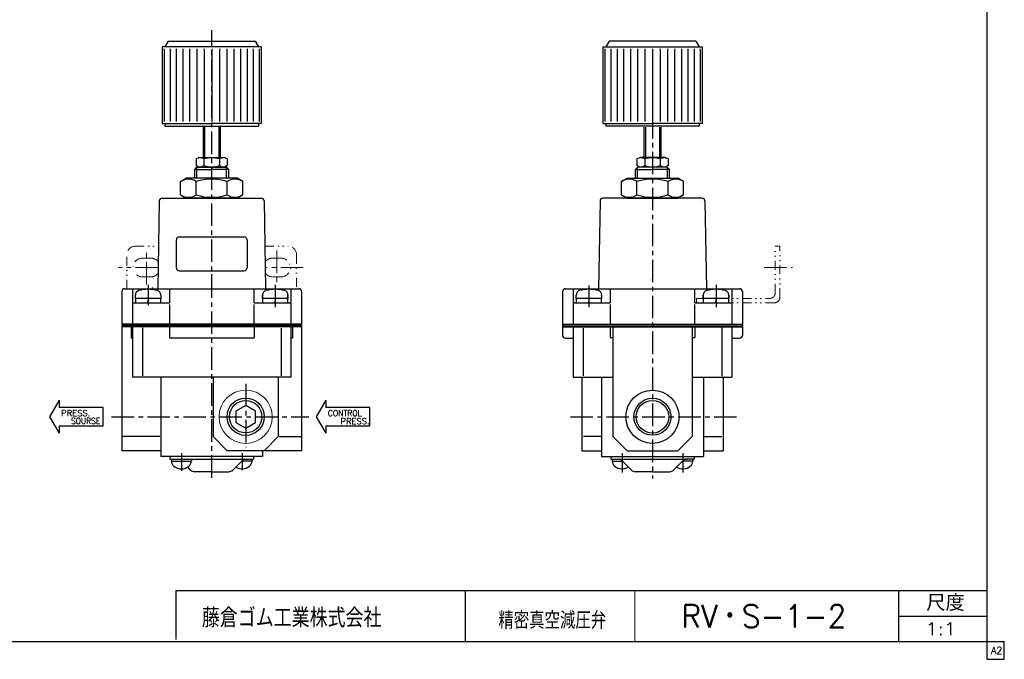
# Model space of a CAD drawing. Header units: millimetres. Extents: x -297 to 277, y -210 to 184.
# Tile 2 of 3: x -71 to 277, y -191 to 35. Entities that reach past the tile are written whole.
import ezdxf
from ezdxf.enums import TextEntityAlignment as Align

# ---------------------------------------------------------------- set-up
doc = ezdxf.new("R2010")
doc.units = ezdxf.units.MM
doc.header["$LTSCALE"] = 0.25
doc.header["$PDSIZE"] = 1
doc.linetypes.add('CENTER', pattern=[50.8, 31.75, -6.35, 6.35, -6.35])
doc.linetypes.add('DIVIDE', pattern=[31.75, 12.7, -6.35, 0, -6.35, 0, -6.35])
doc.layers.add('Layer0014', color=7, linetype='Continuous')
doc.styles.add('FdaStyle0', font='txt.shx', dxfattribs={"width": 0.8, "bigfont": 'bigfont'})

# ---------------------------------------------------------------- blocks, each defined once
blk = doc.blocks.new('DC_GROUP_RV・S-1-2_1')
at = {"color": 4, "linetype": 'Continuous', "lineweight": 25}
for p, q in [((-13.97, -22.54), (-12, -21.4)), ((-13.97, -27.26), (-13.97, -22.54)), ((6, -21.4), (-12, -21.4)), ((-8.48, -27.26), (-8.48, -22.54)), ((2.48, -27.26), (2.48, -22.54)), ((7.97, -22.54), (6, -21.4)), ((7.97, -27.26), (7.97, -22.54)), ((-13.97, -27.26), (-12, -28.4)), ((7.97, -27.26), (6, -28.4)), ((6, -28.4), (-12, -28.4))]:
    blk.add_line(p, q, dxfattribs=at)
for centre, radius, start, end in [((-11.23, -26.54), 4.86, 55.6111, 124.3889), ((-3, -39.84), 18.15, 72.4111, 107.5889), ((5.23, -26.54), 4.86, 55.6111, 124.3889), ((-11.23, -23.25), 4.86, 235.6111, 304.3889), ((-3, -9.96), 18.15, 252.4111, 287.5889), ((5.23, -23.25), 4.86, 235.6111, 304.3889)]:
    blk.add_arc(centre, radius, start, end, dxfattribs=at)
blk = doc.blocks.new('DC_GROUP_RV・S-1-2_4')
at = {"color": 4, "linetype": 'Continuous', "lineweight": 25}
for p, q in [((141.74, -22.54), (143.71, -21.4)), ((141.74, -27.26), (141.74, -22.54)), ((143.71, -21.4), (161.71, -21.4)), ((147.23, -27.26), (147.23, -22.54)), ((158.2, -27.26), (158.2, -22.54)), ((163.68, -22.54), (161.71, -21.4)), ((163.68, -27.26), (163.68, -22.54)), ((141.74, -27.26), (143.71, -28.4)), ((163.68, -27.26), (161.71, -28.4)), ((143.71, -28.4), (161.71, -28.4))]:
    blk.add_line(p, q, dxfattribs=at)
for centre, radius, start, end in [((144.49, -26.54), 4.86, 55.6111, 124.3889), ((152.71, -39.84), 18.15, 72.4111, 107.5889), ((160.94, -26.54), 4.86, 55.6111, 124.3889), ((144.49, -23.25), 4.86, 235.6111, 304.3889), ((152.71, -9.96), 18.15, 252.4111, 287.5889), ((160.94, -23.25), 4.86, 235.6111, 304.3889)]:
    blk.add_arc(centre, radius, start, end, dxfattribs=at)

msp = doc.modelspace()

# ---------------------------------------------------------------- linework, layer by layer
at = {"color": 4, "linetype": 'CENTER', "lineweight": 25}
for p, q in [((-3, -127.12), (-3, 30.86)), ((152.71, 13.35), (152.71, -127.43)), ((-25.45, -59.04), (-25.45, -66.17)), ((19.45, -59.04), (19.45, -66.94)), ((175.16, -59.04), (175.16, -66.94)), ((130.26, -59.2), (130.26, -66.94)), ((9, -94.02), (9, -116.31)), ((-38.38, -105.6), (31.32, -105.6)), ((123.71, -105.6), (182.76, -105.6)), ((-13.71, -118.47), (-13.71, -124.67)), ((7.71, -118.47), (7.71, -124.52)), ((142, -118.47), (142, -125.23)), ((163.43, -118.47), (163.43, -125.23))]:
    msp.add_line(p, q, dxfattribs=at)
at = {"color": 4, "linetype": 'Continuous', "lineweight": 25}
for p, q in [((13.5, 25), (-20.5, 25)), ((-20.5, 25), (-20.5, -2)), ((-18.35, 27), (-19.5, 25)), ((-18.35, 27), (12.35, 27)), ((12.35, 27), (13.5, 25)), ((14.5, 25), (13.5, 25)), ((14.5, 25), (14.5, -2)), ((135.21, 25), (136.21, 25)), ((135.21, 25), (135.21, -2)), ((137.37, 27), (136.21, 25)), ((136.21, 25), (170.21, 25)), ((168.06, 27), (137.37, 27)), ((168.06, 27), (169.21, 25)), ((170.21, 25), (170.21, -2)), ((-19.8, 24.3), (-19.8, -1.3)), ((-17.7, 24.3), (-17.7, -1.3)), ((-15.5, 24.3), (-15.5, -1.3)), ((-13.2, 24.3), (-13.2, -1.3)), ((-10.8, 24.3), (-10.8, -1.3)), ((-8.3, 24.3), (-8.3, -1.3)), ((-5.7, 24.3), (-5.7, -1.3)), ((-3, 24.3), (-3, -1.3)), ((-0.3, 24.3), (-0.3, -1.3)), ((2.3, 24.3), (2.3, -1.3)), ((4.8, 24.3), (4.8, -1.3)), ((7.2, 24.3), (7.2, -1.3)), ((9.5, 24.3), (9.5, -1.3)), ((11.7, 24.3), (11.7, -1.3)), ((13.8, 24.3), (13.8, -1.3)), ((135.91, 24.3), (135.91, -1.3)), ((138.01, 24.3), (138.01, -1.3)), ((140.21, 24.3), (140.21, -1.3)), ((142.51, 24.3), (142.51, -1.3)), ((144.91, 24.3), (144.91, -1.3)), ((147.41, 24.3), (147.41, -1.3)), ((150.01, 24.3), (150.01, -1.3)), ((152.71, 24.3), (152.71, -1.3)), ((155.41, 24.3), (155.41, -1.3)), ((158.01, 24.3), (158.01, -1.3)), ((160.51, 24.3), (160.51, -1.3)), ((162.91, 24.3), (162.91, -1.3)), ((165.21, 24.3), (165.21, -1.3)), ((167.41, 24.3), (167.41, -1.3)), ((169.51, 24.3), (169.51, -1.3)), ((-20.5, -2), (-3, -2)), ((-19.5, -2), (-19.5, -3)), ((-19.5, -3), (13.5, -3)), ((-6, -3.35), (-6, -14)), ((-5.5, -3.35), (-5.5, -14)), ((14.5, -2), (-3, -2)), ((-0.5, -3.35), (-0.5, -14)), ((0, -3.35), (0, -14)), ((13.5, -2), (13.5, -3)), ((135.21, -2), (152.71, -2)), ((136.21, -2), (136.21, -3)), ((169.21, -3), (136.21, -3)), ((149.71, -3.35), (149.71, -14)), ((150.21, -3.35), (150.21, -14)), ((170.21, -2), (152.71, -2)), ((155.21, -3.35), (155.21, -14)), ((155.71, -3.35), (155.71, -14)), ((169.21, -2), (169.21, -3)), ((-8.48, -14.57), (-7.5, -14)), ((-8.48, -14.57), (-8.48, -16.93)), ((-8.48, -16.93), (-7.5, -17.5)), ((-7.5, -14), (1.5, -14)), ((-5.74, -14.57), (-5.74, -16.93)), ((-0.26, -14.57), (-0.26, -16.93)), ((2.48, -14.57), (1.5, -14)), ((2.48, -16.93), (1.5, -17.5)), ((2.48, -14.57), (2.48, -16.93)), ((147.23, -14.57), (148.21, -14)), ((147.23, -14.57), (147.23, -16.93)), ((147.23, -16.93), (148.21, -17.5)), ((157.21, -14), (148.21, -14)), ((149.97, -14.57), (149.97, -16.93)), ((155.46, -14.57), (155.46, -16.93)), ((158.2, -14.57), (157.21, -14)), ((158.2, -16.93), (157.21, -17.5)), ((158.2, -14.57), (158.2, -16.93)), ((-9, -18.3), (-8.2, -17.5)), ((-9, -21.4), (-9, -18.3)), ((-9, -18.3), (-3, -18.3)), ((-8.25, -21.4), (-8.25, -17.5)), ((-8.2, -17.5), (2.2, -17.5)), ((3, -18.3), (-3, -18.3)), ((3, -18.3), (2.2, -17.5)), ((2.25, -21.4), (2.25, -17.5)), ((3, -21.4), (3, -18.3)), ((146.71, -18.3), (147.51, -17.5)), ((146.71, -21.4), (146.71, -18.3)), ((146.71, -18.3), (152.71, -18.3)), ((147.46, -21.4), (147.46, -17.5)), ((157.91, -17.5), (147.51, -17.5)), ((158.71, -18.3), (152.71, -18.3)), ((158.71, -18.3), (157.91, -17.5)), ((157.96, -21.4), (157.96, -17.5)), ((158.71, -21.4), (158.71, -18.3)), ((-21.52, -29.38), (-22.06, -60.4)), ((-20.52, -28.4), (14.52, -28.4)), ((15.52, -29.38), (16.06, -60.4)), ((134.2, -29.38), (133.65, -60.4)), ((170.23, -28.4), (135.2, -28.4)), ((171.23, -29.38), (171.77, -60.4)), ((-15.49, -53.07), (-15.49, -43.07)), ((-14.49, -42.07), (8.51, -42.07)), ((9.51, -43.07), (9.51, -53.07)), ((-14.49, -54.07), (8.51, -54.07)), ((-34.75, -61.4), (-34.75, -72.9)), ((-33.75, -60.4), (25, -60.4)), ((-31, -60.4), (-31, -65.12)), ((-31, -60.4), (27.75, -60.4)), ((-17.96, -60.4), (-17.96, -65.4)), ((11.96, -65.4), (11.96, -60.4)), ((25, -60.4), (25, -65.19)), ((28.75, -61.4), (28.75, -72.9)), ((120.96, -61.4), (120.96, -72.9)), ((121.96, -60.4), (183.46, -60.4)), ((124.71, -60.4), (124.71, -65.12)), ((137.75, -60.4), (137.75, -65.4)), ((167.68, -65.4), (167.68, -60.4)), ((180.71, -60.4), (180.71, -65.19)), ((184.46, -61.4), (184.46, -72.9)), ((-31, -65.4), (-31, -72.9)), ((-31, -65.4), (-17.96, -65.4)), ((-29.95, -63.9), (-29.95, -62.61)), ((-20.95, -63.9), (-29.95, -63.9)), ((-29.95, -63.9), (-29.95, -65.4)), ((-27.95, -63.9), (-29.95, -63.9)), ((-29.95, -65.4), (-20.95, -65.4)), ((-22.95, -63.9), (-27.95, -63.9)), ((-25.65, -65.4), (-25.25, -63.9)), ((-20.95, -63.9), (-22.95, -63.9)), ((-20.95, -62.61), (-20.95, -63.9)), ((-20.95, -65.4), (-20.95, -63.9)), ((-17.96, -65.91), (-17.96, -72.9)), ((11.96, -72.9), (11.96, -65.91)), ((11.96, -65.4), (25, -65.4)), ((14.95, -62.61), (14.95, -63.8)), ((14.95, -63.9), (14.95, -62.61)), ((23.95, -63.9), (14.95, -63.9)), ((14.95, -63.9), (14.95, -65.4)), ((16.95, -63.9), (14.95, -63.9)), ((14.95, -65.4), (23.95, -65.4)), ((21.95, -63.9), (16.95, -63.9)), ((19.25, -65.4), (19.65, -63.9)), ((23.95, -63.9), (21.95, -63.9)), ((23.95, -63.8), (23.95, -62.61)), ((23.95, -62.61), (23.95, -63.9)), ((23.95, -65.4), (23.95, -63.9)), ((25, -65.4), (25, -72.9)), ((124.71, -65.4), (124.71, -72.9)), ((124.71, -65.4), (137.75, -65.4)), ((125.76, -63.9), (125.76, -62.61)), ((134.76, -63.9), (125.76, -63.9)), ((125.76, -63.9), (125.76, -65.4)), ((127.76, -63.9), (125.76, -63.9)), ((125.76, -65.4), (134.76, -65.4)), ((132.76, -63.9), (127.76, -63.9)), ((130.06, -65.4), (130.46, -63.9)), ((134.76, -63.9), (132.76, -63.9)), ((134.76, -62.61), (134.76, -63.9)), ((134.76, -65.4), (134.76, -63.9)), ((137.75, -65.91), (137.75, -72.9)), ((167.68, -65.4), (180.71, -65.4)), ((167.68, -72.9), (167.68, -65.91)), ((170.66, -62.61), (170.66, -63.8)), ((170.66, -63.9), (170.66, -62.61)), ((179.66, -63.9), (170.66, -63.9)), ((170.66, -63.9), (170.66, -65.4)), ((172.66, -63.9), (170.66, -63.9)), ((170.66, -65.4), (179.66, -65.4)), ((177.66, -63.9), (172.66, -63.9)), ((174.96, -65.4), (175.36, -63.9)), ((179.66, -63.9), (177.66, -63.9)), ((179.66, -63.8), (179.66, -62.61)), ((179.66, -62.61), (179.66, -63.9)), ((179.66, -65.4), (179.66, -63.9)), ((180.71, -65.4), (180.71, -72.9)), ((28.75, -72.9), (-34.75, -72.9)), ((-33, -73.15), (-33, -72.9)), ((27, -72.9), (27, -73.15)), ((120.96, -72.9), (184.46, -72.9)), ((122.71, -72.9), (122.71, -73.15)), ((182.71, -73.15), (182.71, -72.9)), ((-34.75, -73.15), (28.75, -73.15)), ((-34.75, -73.15), (-34.75, -73.6)), ((28.75, -73.6), (-34.75, -73.6)), ((-34.75, -73.85), (-34.75, -117.6)), ((-3, -73.85), (-34.75, -73.85)), ((-33, -73.85), (-33, -73.6)), ((-31.49, -73.85), (-31.49, -77.85)), ((-31, -73.85), (-31, -91.6)), ((-27.5, -74.2), (-27.5, -91.16)), ((-17.95, -73.85), (-17.95, -77.7)), ((28.75, -73.85), (-3, -73.85)), ((11.95, -73.85), (11.95, -77.7)), ((21.5, -74.26), (21.5, -91.16)), ((25, -73.85), (25, -91.6)), ((25.5, -73.85), (25.5, -77.85)), ((27, -73.6), (27, -73.85)), ((28.75, -73.15), (28.75, -73.6)), ((28.75, -73.85), (28.75, -117.6)), ((184.46, -73.15), (120.96, -73.15)), ((120.96, -73.15), (120.96, -73.6)), ((120.96, -73.6), (184.46, -73.6)), ((120.96, -73.85), (120.96, -76.85)), ((120.96, -73.85), (152.71, -73.85)), ((122.71, -73.6), (122.71, -73.85)), ((124.71, -73.85), (124.71, -91.6)), ((128.21, -74.35), (128.21, -91.12)), ((137.75, -73.85), (137.75, -77.6)), ((138.71, -73.85), (138.71, -112.6)), ((152.71, -73.85), (184.46, -73.85)), ((166.71, -73.85), (166.71, -112.6)), ((167.68, -73.85), (167.68, -77.6)), ((177.21, -74.18), (177.21, -91.23)), ((180.71, -73.85), (180.71, -91.6)), ((182.71, -73.85), (182.71, -73.6)), ((184.46, -73.15), (184.46, -73.6)), ((184.46, -73.85), (184.46, -76.85)), ((-31, -77.85), (-31.49, -77.85)), ((11.95, -77.85), (-17.95, -77.85)), ((25.5, -77.85), (25, -77.85)), ((121.96, -77.85), (124.71, -77.85)), ((137.75, -77.6), (138.71, -77.6)), ((166.71, -77.6), (167.68, -77.6)), ((180.71, -77.85), (183.46, -77.85)), ((25, -91.6), (-31, -91.6)), ((-21, -91.6), (-21, -119.6)), ((-2.5, -91.6), (-2.5, -112.6)), ((20.5, -91.6), (20.5, -112.6)), ((124.71, -91.6), (138.71, -91.6)), ((127.71, -91.6), (127.71, -117.6)), ((134.71, -91.6), (134.71, -119.6)), ((166.71, -91.6), (180.71, -91.6)), ((170.71, -91.6), (170.71, -119.6)), ((177.71, -91.6), (177.71, -117.6)), ((-56.89, -99.75), (-60.26, -105.6)), ((-56.89, -99.75), (-56.89, -102.35)), ((37.3, -99.75), (33.93, -105.6)), ((37.3, -99.75), (37.3, -102.35)), ((-41.29, -102.35), (-56.89, -102.35)), ((-41.29, -108.85), (-41.29, -102.35)), ((9, -101.6), (5.54, -103.6)), ((5.54, -103.6), (5.54, -107.6)), ((12.46, -103.6), (9, -101.6)), ((12.46, -107.6), (12.46, -103.6)), ((52.9, -102.35), (37.3, -102.35)), ((52.9, -108.85), (52.9, -102.35)), ((-60.26, -105.6), (-56.89, -111.45)), ((5.54, -107.6), (9, -109.6)), ((9, -109.6), (12.46, -107.6)), ((33.93, -105.6), (37.3, -111.45)), ((-56.89, -108.85), (-41.29, -108.85)), ((-56.89, -108.85), (-56.89, -111.45)), ((37.3, -108.85), (37.3, -111.45)), ((37.3, -108.85), (52.9, -108.85)), ((-21.3, -112.6), (-34.75, -112.6)), ((2.5, -117.6), (-2.5, -112.6)), ((15.5, -117.6), (20.5, -112.6)), ((20.82, -112.6), (28.75, -112.6)), ((134.48, -112.6), (128.35, -112.6)), ((143.71, -117.6), (138.71, -112.6)), ((161.71, -117.6), (166.71, -112.6)), ((171.02, -112.6), (177.25, -112.6)), ((-21.21, -117.6), (-34.75, -117.6)), ((15.5, -117.6), (2.5, -117.6)), ((15, -117.88), (15, -119.6)), ((28.75, -117.6), (15.91, -117.6)), ((127.71, -117.6), (134.5, -117.6)), ((143.71, -117.6), (161.71, -117.6)), ((170.92, -117.6), (177.71, -117.6)), ((15, -119.6), (-21, -119.6)), ((-17.75, -119.6), (-17.75, -120.6)), ((-17.75, -120.6), (11.75, -120.6)), ((-17.26, -120.6), (-17.26, -121.3)), ((-17.26, -121.3), (-10.16, -121.3)), ((-13.62, -120.6), (-13.81, -121.3)), ((-10.16, -120.6), (-10.16, -121.3)), ((4.46, -124.41), (7.99, -120.89)), ((11.26, -121.3), (7.58, -121.3)), ((7.76, -121.12), (7.81, -121.3)), ((11.26, -120.6), (11.26, -121.3)), ((11.75, -119.6), (11.75, -120.6)), ((134.71, -119.6), (170.71, -119.6)), ((137.96, -119.6), (137.96, -120.6)), ((137.96, -120.6), (164.91, -120.6)), ((138.45, -120.6), (138.45, -121.3)), ((138.45, -121.3), (142.13, -121.3)), ((145.25, -124.41), (141.73, -120.89)), ((141.95, -121.12), (141.91, -121.3)), ((160.18, -124.41), (163.7, -120.89)), ((166.98, -121.3), (163.29, -121.3)), ((163.47, -121.12), (163.52, -121.3)), ((167.46, -120.6), (164.41, -120.6)), ((166.98, -120.6), (166.98, -121.3)), ((167.46, -119.6), (167.46, -120.6)), ((-10.46, -124.41), (-11.36, -123.52)), ((-3, -125), (-9.05, -125)), ((-3, -125), (3.05, -125)), ((152.71, -125), (146.66, -125)), ((152.71, -125), (158.76, -125)), ((-15.5, -184.2), (-15.5, -167)), ((-15.5, -167), (271, -167)), ((86.5, -167), (86.5, -185)), ((239.7, -185), (239.7, -167)), ((239.7, -176), (271, -176))]:
    msp.add_line(p, q, dxfattribs=at)
at = {"color": 4, "linetype": 'DIVIDE', "lineweight": 13}
for p, q in [((-33, -60.4), (-33, -48.4)), ((-30, -45.4), (-21.8, -45.4)), ((15.8, -45.4), (24, -45.4)), ((27, -48.4), (27, -60.4)), ((197.71, -45.4), (196.11, -45.4)), ((196.11, -61.8), (196.11, -45.4)), ((197.71, -63.4), (197.71, -45.4)), ((-24.5, -49.6), (-27.5, -49.6)), ((21.5, -49.6), (18.5, -49.6)), ((-27.5, -56.2), (-24.5, -56.2)), ((21.91, -56.2), (18.5, -56.2)), ((168.21, -65.4), (168.21, -63.8)), ((168.21, -63.8), (194.11, -63.8)), ((168.21, -65.4), (195.71, -65.4))]:
    msp.add_line(p, q, dxfattribs=at)
at = {"color": 4, "linetype": 'CENTER', "lineweight": 13}
for p, q in [((-26, -58.85), (-26, -47.14)), ((20, -46.95), (20, -59.13)), ((-21.93, -52.9), (-35.98, -52.9)), ((29.3, -52.9), (15.93, -52.9)), ((192.13, -52.9), (202.2, -52.9))]:
    msp.add_line(p, q, dxfattribs=at)
at = {"color": 4, "linetype": 'Continuous', "lineweight": 13}
msp.add_line((146.5, -167), (146.5, -185), dxfattribs=at)
msp.add_circle((9, -105.6), 9.4, dxfattribs=at)
at = {"color": 4, "linetype": 'Continuous', "lineweight": 25}
for centre, radius in [((152.71, -105.6), 9.4), ((9, -105.6), 6.58), ((9, -105.6), 5.72), ((152.71, -105.6), 6.55), ((152.71, -105.6), 5.75)]:
    msp.add_circle(centre, radius, dxfattribs=at)
for centre, radius, start, end in [((-7.11, -16.57), 2.43, 55.6111, 124.3889), ((-7.11, -14.93), 2.43, 235.6111, 304.3889), ((-3, -23.22), 9.08, 72.4111, 107.5889), ((-3, -8.28), 9.08, 252.4111, 287.5889), ((1.11, -16.57), 2.43, 55.6111, 124.3889), ((1.11, -14.93), 2.43, 235.6111, 304.3889), ((148.6, -16.57), 2.43, 55.6111, 124.3889), ((148.6, -14.93), 2.43, 235.6111, 304.3889), ((152.71, -23.22), 9.08, 72.4111, 107.5889), ((152.71, -8.28), 9.08, 252.4111, 287.5889), ((156.83, -16.57), 2.43, 55.6111, 124.3889), ((156.83, -14.93), 2.43, 235.6111, 304.3889), ((-20.52, -29.4), 1, 90, 179), ((14.52, -29.4), 1, 1, 90), ((135.2, -29.4), 1, 90, 179), ((170.23, -29.4), 1, 1, 90), ((-14.49, -43.07), 1, 90, 180), ((8.51, -43.07), 1, 0, 90), ((-14.49, -53.07), 1, 180, 270), ((8.51, -53.07), 1, 270, 0), ((-33.75, -61.4), 1, 90, 180), ((-28.35, -62.61), 1.6, 106.1914, 180), ((-25.45, -72.6), 12, 73.8086, 106.1914), ((-22.55, -61.01), 1.6, 71.5171, 73.8086), ((-22.55, -62.61), 1.6, 0, 73.8086), ((16.55, -62.61), 1.6, 106.1914, 180), ((16.55, -61.01), 1.6, 106.1914, 108.4829), ((19.45, -72.6), 12, 73.8086, 106.1914), ((22.35, -62.61), 1.6, 0, 73.8086), ((27.75, -61.4), 1, 0, 90), ((121.96, -61.4), 1, 90, 180), ((127.36, -62.61), 1.6, 106.1914, 180), ((130.26, -72.6), 12, 73.8086, 106.1914), ((133.16, -61.01), 1.6, 71.5171, 73.8086), ((133.16, -62.61), 1.6, 0, 73.8086), ((172.26, -62.61), 1.6, 106.1914, 180), ((172.26, -61.01), 1.6, 106.1914, 108.4829), ((175.16, -72.6), 12, 73.8086, 106.1914), ((178.06, -62.61), 1.6, 0, 73.8086), ((183.46, -61.4), 1, 0, 90), ((121.96, -76.85), 1, 180, 270), ((183.46, -76.85), 1, 270, 0), ((-14.91, -121.27), 2.3, 180.6736, 230.8271), ((-12.51, -121.27), 2.3, 309.1729, 359.3264), ((8.69, -121.6), 1, 90, 135), ((8.91, -121.27), 2.3, 309.1729, 359.3264), ((140.8, -121.27), 2.3, 180.6736, 230.8271), ((141.02, -121.6), 1, 45, 90), ((164.41, -121.6), 1, 90, 135), ((164.63, -121.27), 2.3, 309.1729, 359.3264), ((-13.71, -119.8), 4.2, 230.8271, 270), ((-13.71, -119.8), 4.2, 270, 309.1729), ((-9.05, -123), 2, 225, 270), ((3.05, -123), 2, 270, 315), ((7.71, -119.8), 4.2, 238.2934, 309.1729), ((142, -119.8), 4.2, 230.8271, 301.7066), ((146.66, -123), 2, 225, 270), ((158.76, -123), 2, 270, 315), ((163.43, -119.8), 4.2, 238.2934, 309.1729)]:
    msp.add_arc(centre, radius, start, end, dxfattribs=at)
at = {"color": 4, "linetype": 'DIVIDE', "lineweight": 13}
for centre, radius, start, end in [((-30, -48.4), 3, 90, 180), ((24, -48.4), 3, 0, 90), ((-27.5, -52.9), 3.3, 90, 270), ((-24.5, -52.9), 3.3, 37.796, 90), ((18.5, -52.9), 3.3, 90, 142.204), ((21.5, -52.9), 3.3, 270, 90), ((-24.5, -52.9), 3.3, 270, 320.204), ((18.5, -52.9), 3.3, 219.796, 270), ((194.11, -61.8), 2, 270, 0), ((195.71, -63.4), 2, 270, 0)]:
    msp.add_arc(centre, radius, start, end, dxfattribs=at)
at = {"color": 4, "linetype": 'Continuous'}
for p in [(-2.96, -55.44), (152.7, -57.07), (-23.96, -60.24), (-25.45, -63.8), (-25.45, -65.4), (19.45, -63.8), (19.45, -65.4), (130.26, -63.8), (130.26, -65.4), (175.16, -63.8), (175.16, -65.4)]:
    msp.add_point(p, dxfattribs=at)
at = {"layer": 'Layer0014', "color": 5, "linetype": 'Continuous', "lineweight": 25}
for p, q in [((271, -191.25), (271, 184)), ((-277, -185), (277, -185)), ((277, -191.25), (277, -185)), ((271, -191.25), (277, -191.25))]:
    msp.add_line(p, q, dxfattribs=at)

# ---------------------------------------------------------------- block references
at = {"linetype": 'Continuous'}
for name in ['DC_GROUP_RV・S-1-2_1', 'DC_GROUP_RV・S-1-2_4']:
    msp.add_blockref(name, (0, 0), dxfattribs=at)

# ---------------------------------------------------------------- texts
at = {"color": 4, "style": 'FdaStyle0'}
for s, height, width, p, p2 in [('PRESS.', 2.145, 0.8, (-56.17, -105.39), (-45.87, -105.39)), ('CONTROL ', 2.145, 0.8, (38.02, -105.39), (51.75, -105.39)), ('SOURSE', 2.145, 0.8, (-52.69, -108.15), (-42.39, -108.15)), ('PRESS.', 2.145, 0.8, (42.48, -108.24), (52.77, -108.24)), ('尺度', 5.7, 0.995614, (249.42, -174.17), (263.04, -174.17)), ('藤倉ゴム工業株式会社', 6.75, 0.783333, (-6.48, -179.99), (56.97, -179.99)), ('精密真空減圧弁', 6, 0.755952, (98.27, -180.5), (136.37, -180.5)), ('1:1', 4.5, 0.8, (249.15, -182.75), (259.95, -182.75))]:
    msp.add_text(s, height=height, dxfattribs=dict(at, width=width)).set_placement(p, p2, align=Align.FIT)
at = {"layer": 'Layer0014', "color": 4, "style": 'FdaStyle0', "width": 0.812849}
msp.add_text('RV・S-1-2', height=8, dxfattribs=at).set_placement((162.97, -180), (221.17, -180), align=Align.FIT)
at = {"layer": 'Layer0014', "color": 7, "style": 'FdaStyle0', "width": 0.8}
msp.add_text('A2', height=2.5, dxfattribs=at).set_placement((272.31, -189.38), (276.31, -189.38), align=Align.FIT)

doc.saveas('drawing.dxf')
